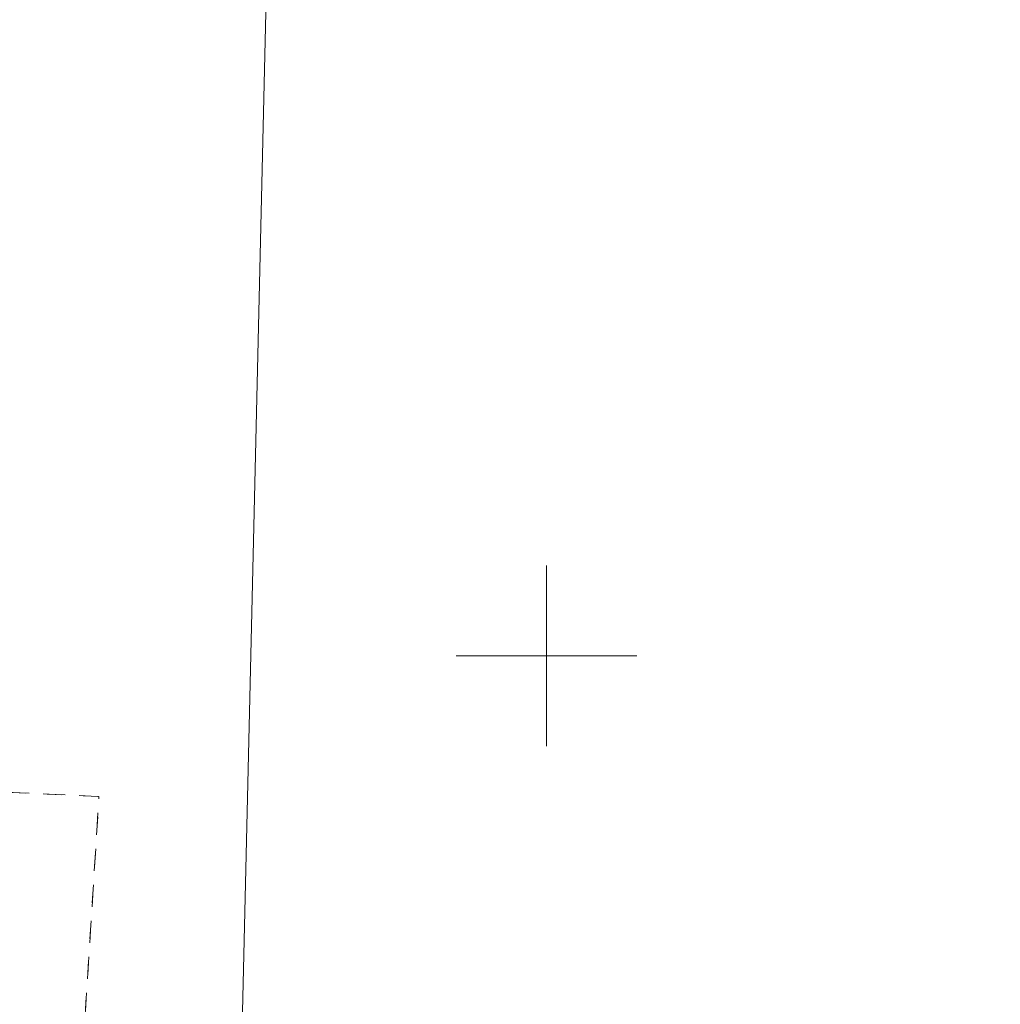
# Model space of a CAD drawing. Header units: metres. Extents: x 5504996 to 5514259, y 5943254 to 5951281.
# Tile 206 of 256: x 5509585 to 5509613, y 5947890 to 5947918. Entities that reach past the tile are written whole.
import ezdxf

# ---------------------------------------------------------------- set-up
doc = ezdxf.new("R2010")
doc.units = ezdxf.units.M
doc.linetypes.add('L_0_02', pattern=[0])
doc.linetypes.add('L_0_03', pattern=[1, 0.5, -0.5])
for name, color, linetype, lineweight, true_color in [('EGB_DzialkaEwidencyjna', 7, 'L_0_02', 18, 0x000000), ('EGB_KonturUzytkuGruntowego', 7, 'L_0_03', 18, 0x008000), ('krzyże', 7, 'CONTINUOUS', 18, 0x000000)]:
    doc.layers.add(name, color=color, linetype=linetype, lineweight=lineweight, true_color=true_color)

msp = doc.modelspace()

# ---------------------------------------------------------------- linework, layer by layer
at = {"layer": 'EGB_DzialkaEwidencyjna', "linetype": 'CONTINUOUS', "lineweight": 18}
msp.add_line((5509590.97, 5947864.3), (5509594.76, 5948026.15), dxfattribs=at)
at = {"layer": 'EGB_KonturUzytkuGruntowego', "color": 96, "linetype": 'L_0_03', "lineweight": 18, "true_color": 0x008000, "flags": 128}
for points in [[(5508597.61, 5947935.71), (5508597.55, 5947948.08), (5508602.03, 5947948.57), (5508602.08, 5947938.57), (5508604.73, 5947935.22), (5508654.68, 5947930.72), (5508698.68, 5947913.97), (5508722.9, 5947910.73), (5508793.21, 5947901.31), (5508795.94, 5947900.95), (5508803.63, 5947898.73), (5508825.53, 5947892.4), (5508866.02, 5947880.71), (5508876.03, 5947875.03), (5508893.77, 5947864.92), (5508898.52, 5947862.44), (5508925.01, 5947848.54), (5509014.84, 5947797.21), (5509042.07, 5947783.91), (5509084.08, 5947766.9), (5509103.75, 5947760.77), (5509054.51, 5947853.99), (5509038.61, 5947912.51), (5509021.12, 5947991.85), (5509022.24, 5948044.37), (5509025.94, 5948069.25), (5509046.98, 5948067.88), (5509050.67, 5948067.68), (5509073.59, 5948066.93), (5509096.54, 5948066.05), (5509127.04, 5948065.27), (5509132.98, 5948065.08), (5509152.99, 5948064.9), (5509173.03, 5948064.56), (5509193, 5948064.29), (5509198.42, 5948063.71), (5509199.18, 5948063.69), (5509220.64, 5948063.25), (5509225.45, 5948063.15), (5509245.01, 5948062.75), (5509257.97, 5948062.5), (5509294.98, 5948061.8), (5509319.32, 5948060.99), (5509356.99, 5948060.25), (5509421.92, 5948058.97), (5509435.89, 5948058.53), (5509466.74, 5948057.56), (5509490.66, 5948056.81), (5509504.11, 5948056.38), (5509557.63, 5948054.7), (5509564.76, 5948054.47), (5509576.68, 5948054.11), (5509620.93, 5948052.71), (5509657.27, 5948051.56), (5509685.44, 5948050.68), (5509686.51, 5948085.74), (5509687.18, 5948108.13), (5509687.88, 5948130.75), (5509693.87, 5948130.58), (5509691.42, 5948050.47), (5509732.28, 5948049.13), (5509730.85, 5948021.07), (5509696.68, 5948022.39), (5509594.76, 5948026.15), (5509499.66, 5948029.64), (5509499.56, 5947905.29), (5509504.5, 5947899.94), (5509587.6, 5947896.1), (5509585.59, 5947864.33), (5509575.37, 5947864.59), (5509576.64, 5947886.08), (5509498.13, 5947890.31), (5509488.23, 5947890.75), (5509488.48, 5947913.74), (5509489.33, 5947995.12), (5509489.7, 5948030.11), (5509479.3, 5948030.34), (5509467.32, 5948030.6), (5509455.22, 5948030.86), (5509385.84, 5948032.34), (5509377.95, 5948032.51), (5509350.87, 5948033.35), (5509349.2, 5947959.13), (5509337.71, 5947959.76), (5509334.66, 5947888.98), (5509297.54, 5947892), (5509292.75, 5947892.4), (5509255.93, 5947895.18), (5509255.67, 5947887.03), (5509254.71, 5947863.82), (5509252.12, 5947789.29), (5509251.67, 5947776.84), (5509251.54, 5947772.88), (5509250.57, 5947745.43), (5509238.85, 5947743.15), (5509239.95, 5947776.32), (5509240.47, 5947791.94), (5509242.64, 5947857.18), (5509213.31, 5947858.09), (5509181.75, 5947859.21), (5509155.43, 5947860.14), (5509148.09, 5947860.4), (5509148.58, 5947872.41), (5509156.2, 5947872.11), (5509168.78, 5947871.69), (5509209.59, 5947870.27), (5509209.84, 5947882.42), (5509210.41, 5947910.65), (5509217.55, 5947910.12), (5509243.89, 5947908.17), (5509243.99, 5947933.37), (5509244.04, 5947945.4), (5509250.22, 5947945.91), (5509269.02, 5947947.43), (5509311.05, 5947971.5), (5509322.9, 5947982.43), (5509336.22, 5948001.66), (5509336.53, 5948033.79), (5509270.72, 5948035.85), (5509259.72, 5948036.18), (5509245.23, 5948036.63), (5509142.07, 5948038.95), (5509087.26, 5948041.33), (5509083.23, 5948041.5), (5509032.28, 5948043.7), (5509031.65, 5948022.04), (5509030.76, 5947991.55), (5509032.54, 5947991.59), (5509038.33, 5947964.49), (5509049.46, 5947912.36), (5509075.97, 5947836.54), (5509081.53, 5947820.99), (5509109.59, 5947773.36), (5509138.95, 5947723.71), (5509132.11, 5947722.74), (5509126.18, 5947721.9), (5509120.95, 5947731.74), (5509108.73, 5947755.83), (5509105.61, 5947756.69), (5509100.47, 5947758.09), (5509081.88, 5947763.18), (5509040.48, 5947779.48), (5509013.58, 5947792.7), (5508975.08, 5947814.8), (5508923.74, 5947844.25), (5508885.92, 5947864.82), (5508863.7, 5947877.03), (5508833.74, 5947885.83), (5508795.87, 5947896.95), (5508793.76, 5947897.24), (5508724.56, 5947906.47), (5508697.07, 5947910.13), (5508654.28, 5947926.6), (5508597.44, 5947931.57)], [(5509594.76, 5948026.15), (5509696.68, 5948022.39), (5509695.09, 5947964.38), (5509694.7, 5947950.21), (5509692.34, 5947863.96), (5509590.97, 5947864.3), (5509585.59, 5947864.33), (5509587.6, 5947896.1), (5509504.5, 5947899.94), (5509499.56, 5947905.29), (5509499.66, 5948029.64)]]:
    msp.add_lwpolyline(points, close=True, dxfattribs=at)
at = {"layer": 'krzyże', "linetype": 'Continuous', "lineweight": 18, "flags": 128}
for points in [[(5509600, 5947897.5), (5509600, 5947902.5)], [(5509597.5, 5947900), (5509602.5, 5947900)]]:
    msp.add_lwpolyline(points, dxfattribs=at)

doc.saveas('drawing.dxf')
